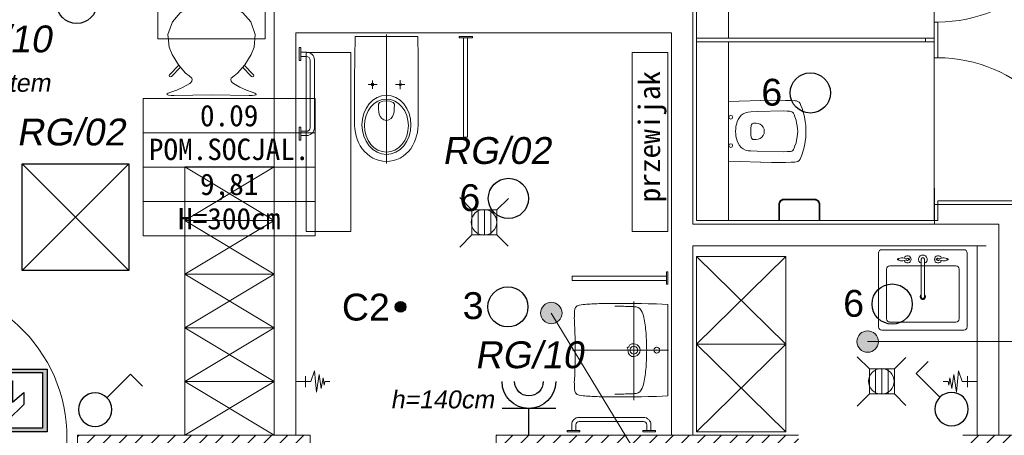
# Model space of a CAD drawing. Header units: millimetres. Extents: x 10621 to 19021, y -6486 to -3516.
# Tile 20 of 26: x 11978 to 12529, y -4439 to -4207. Entities that reach past the tile are written whole.
import ezdxf
from ezdxf.enums import TextEntityAlignment as Align

# ---------------------------------------------------------------- set-up
doc = ezdxf.new("R2010")
doc.units = ezdxf.units.MM
doc.linetypes.add('HIDDEN2', pattern=[4.7625, 3.175, -1.5875])
doc.layers.get('0').update_dxf_attribs({"color": 8, "lineweight": 15})
for name, color, linetype, lineweight in [('___ROK_01', 1, 'Continuous', 30), ('___ROK_02', 54, 'Continuous', 30), ('___ROK_03', 7, 'Continuous', 20), ('___ROK_05', 1, 'Continuous', 30), ('___ROK_Oświetlenie awaryjne', 6, 'Continuous', 30), ('___ROK_Oświetlenie ewakuacyjne', 6, 'Continuous', 30), ('_k_kreskowanie', 8, 'Continuous', 15), ('_k_opis', 8, 'Continuous', 15), ('_k_stolarka', 8, 'Continuous', 15), ('_k_tabela', 8, 'Continuous', 15), ('_k_wyposażenia', 8, 'Continuous', 15), ('_k_ściany', 8, 'Continuous', 15), ('Zarys', 8, 'HIDDEN2', 15)]:
    doc.layers.add(name, color=color, linetype=linetype, lineweight=lineweight)
doc.styles.add('GENERATED_STYLE_1', font='msgothic.ttc')
doc.styles.add('GENERATED_STYLE_2', font='msgothic.ttc')
doc.styles.get("Standard").update_dxf_attribs({"font": 'arial.ttf'})

# ---------------------------------------------------------------- blocks, each defined once
blk = doc.blocks.new('wc')
at = {"layer": '_k_wyposażenia', "ltscale": 20}
for p, q in [((0, 16.66), (23.9, 17.42)), ((0, -16.66), (0, 16.66)), ((23.9, 17.42), (17.87, 17.23)), ((31.9, 17.35), (23.9, 17.42)), ((23.9, 17.42), (31.9, 17.35)), ((34.93, 17.23), (31.9, 17.35)), ((31.9, 17.35), (34.93, 17.23)), ((37.04, 17.11), (34.93, 17.23)), ((34.93, 17.23), (37.04, 17.11)), ((37.88, 17.07), (37.04, 17.11)), ((37.04, 17.11), (37.88, 17.07)), ((38.71, 16.79), (37.88, 17.07)), ((37.88, 17.07), (38.71, 16.79)), ((39.43, 16.27), (38.71, 16.79)), ((38.71, 16.79), (39.43, 16.27)), ((12.47, 10.95), (15.98, 11.05)), ((30.6, 11.41), (15.98, 11.05)), ((32.75, 11.32), (30.6, 11.41)), ((34.25, 11.24), (32.75, 11.32)), ((34.85, 11.21), (34.25, 11.24)), ((35.44, 11.01), (34.85, 11.21)), ((35.95, 10.64), (35.44, 11.01)), ((39.99, 15.6), (39.43, 16.27)), ((39.43, 16.27), (39.99, 15.6)), ((40.43, 14.56), (39.99, 15.6)), ((39.99, 15.6), (40.43, 14.56)), ((41.06, 12.77), (40.43, 14.56)), ((40.43, 14.56), (41.06, 12.77)), ((41.86, 10.19), (41.06, 12.77)), ((41.06, 12.77), (41.86, 10.19)), ((4.76, 5.32), (5.33, 6.59)), ((5.33, 6.59), (6.1, 7.83)), ((6.1, 7.83), (7.11, 8.99)), ((7.11, 8.99), (8.16, 9.81)), ((8.16, 9.81), (9.46, 10.44)), ((9.46, 10.44), (10.94, 10.8)), ((10.94, 10.8), (12.47, 10.95)), ((36.35, 10.16), (35.95, 10.64)), ((36.66, 9.43), (36.35, 10.16)), ((37.11, 8.16), (36.66, 9.43)), ((37.68, 6.32), (37.11, 8.16)), ((38.04, 4.85), (37.68, 6.32)), ((42.38, 8.12), (41.86, 10.19)), ((41.86, 10.19), (42.38, 8.12)), ((42.86, 5.57), (42.38, 8.12)), ((42.38, 8.12), (42.86, 5.57)), ((43.09, 3.3), (42.86, 5.57)), ((42.86, 5.57), (43.09, 3.3)), ((3.9, 0), (3.97, 1.53)), ((3.9, 0), (3.97, -1.52)), ((3.97, 1.53), (4.11, 2.74)), ((4.11, 2.74), (4.37, 4.02)), ((4.37, 4.02), (4.76, 5.32)), ((15.38, 4.58), (14.01, 4.58)), ((38.38, 3.04), (38.04, 4.85)), ((38.55, 1.43), (38.38, 3.04)), ((38.62, 0), (38.55, 1.43)), ((38.62, 0), (38.55, -1.43)), ((43.2, 0), (43.09, 3.3)), ((43.09, 3.3), (43.2, 0)), ((43.09, -3.3), (43.2, 0)), ((43.2, 0), (43.09, -3.3)), ((3.97, -1.52), (4.11, -2.74)), ((4.11, -2.74), (4.37, -4.02)), ((4.37, -4.02), (4.76, -5.32)), ((4.76, -5.32), (5.33, -6.59)), ((15.38, -4.58), (14.01, -4.58)), ((38.04, -4.85), (37.68, -6.32)), ((38.38, -3.04), (38.04, -4.85)), ((38.55, -1.43), (38.38, -3.04)), ((42.86, -5.57), (43.09, -3.3)), ((43.09, -3.3), (42.86, -5.57)), ((5.33, -6.59), (6.1, -7.83)), ((6.1, -7.83), (7.11, -8.99)), ((7.11, -8.99), (8.16, -9.81)), ((8.16, -9.81), (9.46, -10.44)), ((9.46, -10.44), (10.94, -10.8)), ((10.94, -10.8), (12.47, -10.95)), ((12.47, -10.95), (15.98, -11.05)), ((35.95, -10.64), (35.44, -11.01)), ((36.35, -10.16), (35.95, -10.64)), ((36.66, -9.43), (36.35, -10.16)), ((37.11, -8.15), (36.66, -9.43)), ((37.68, -6.32), (37.11, -8.15)), ((41.06, -12.77), (41.86, -10.18)), ((41.86, -10.18), (41.06, -12.77)), ((41.86, -10.18), (42.38, -8.12)), ((42.38, -8.12), (41.86, -10.18)), ((42.38, -8.12), (42.86, -5.57)), ((42.86, -5.57), (42.38, -8.12)), ((30.6, -11.4), (15.98, -11.05)), ((32.75, -11.32), (30.6, -11.4)), ((34.25, -11.24), (32.75, -11.32)), ((34.85, -11.21), (34.25, -11.24)), ((35.44, -11.01), (34.85, -11.21)), ((38.71, -16.79), (39.43, -16.27)), ((39.43, -16.27), (38.71, -16.79)), ((39.43, -16.27), (39.99, -15.6)), ((39.99, -15.6), (39.43, -16.27)), ((39.99, -15.6), (40.43, -14.56)), ((40.43, -14.56), (39.99, -15.6)), ((40.43, -14.56), (41.06, -12.77)), ((41.06, -12.77), (40.43, -14.56)), ((0, -16.66), (23.9, -17.42)), ((23.9, -17.42), (17.87, -17.23)), ((23.9, -17.42), (31.9, -17.35)), ((31.9, -17.35), (23.9, -17.42)), ((31.9, -17.35), (34.93, -17.23)), ((34.93, -17.23), (31.9, -17.35)), ((34.93, -17.23), (37.04, -17.11)), ((37.04, -17.11), (34.93, -17.23)), ((37.04, -17.11), (37.88, -17.07)), ((37.88, -17.07), (37.04, -17.11)), ((37.88, -17.07), (38.71, -16.79)), ((38.71, -16.79), (37.88, -17.07))]:
    blk.add_line(p, q, dxfattribs=at)
for centre in [(1.19, 7.9), (1.19, -7.9)]:
    blk.add_circle(centre, 1.03, dxfattribs=at)
for centre, radius, start, end in [((39.95, 0), 27.5, 172.9459, 187.0541), ((14.01, 3.21), 1.38, 90, 172.9459), ((15.38, 0), 4.58, 270, 90), ((14.01, -3.21), 1.38, 187.0541, 270)]:
    blk.add_arc(centre, radius, start, end, dxfattribs=at)
blk = doc.blocks.new('dozownik na papier toaletowy')
at = {"layer": '_k_wyposażenia', "ltscale": 0.1}
for p, q in [((-11.5, -9), (-11.5, 0)), ((-11.5, 0), (-11.49, 0)), ((-11.49, 0), (-11.45, 0)), ((-11.45, 0), (-11.38, 0)), ((-11.38, 0), (-11.3, 0)), ((-11.3, 0), (-11.2, 0)), ((-11.2, 0), (-11.1, 0)), ((-11.1, 0), (-11.1, -9)), ((-11.1, 0), (11.1, 0)), ((11.1, -9), (11.1, 0)), ((11.1, 0), (11.2, 0)), ((11.2, 0), (11.3, 0)), ((11.3, 0), (11.38, 0)), ((11.38, 0), (11.45, 0)), ((11.45, 0), (11.49, 0)), ((11.49, 0), (11.5, 0)), ((11.5, 0), (11.5, -9)), ((-11.5, -9), (-11.49, -9)), ((-11.44, -9.55), (-11.5, -9)), ((-11.49, -9), (-11.45, -9)), ((-11.45, -9), (-11.38, -9)), ((-11.4, -9.78), (-11.44, -9.55)), ((-11.29, -10.08), (-11.4, -9.78)), ((-11.38, -9), (-11.3, -9)), ((-11.3, -9), (-11.2, -9)), ((-11.1, -10.5), (-11.29, -10.08)), ((-11.2, -9), (-11.1, -9)), ((-11.1, -9), (-11.01, -9.67)), ((-11.04, -10.58), (-11.1, -10.5)), ((-10.71, -11.02), (-11.04, -10.58)), ((-11.01, -9.67), (-10.75, -10.3)), ((-10.75, -10.3), (-10.34, -10.84)), ((-10.34, -10.84), (-9.8, -11.25)), ((9.8, -11.25), (10.34, -10.84)), ((10.34, -10.84), (10.75, -10.3)), ((11.04, -10.58), (10.71, -11.02)), ((10.75, -10.3), (11.01, -9.67)), ((11.01, -9.67), (11.1, -9)), ((11.1, -10.5), (11.04, -10.58)), ((11.1, -9), (11.2, -9)), ((11.29, -10.08), (11.1, -10.5)), ((11.2, -9), (11.3, -9)), ((11.4, -9.78), (11.29, -10.08)), ((11.3, -9), (11.38, -9)), ((11.38, -9), (11.45, -9)), ((11.44, -9.55), (11.4, -9.78)), ((11.5, -9), (11.44, -9.55)), ((11.45, -9), (11.49, -9)), ((11.49, -9), (11.5, -9)), ((-10.62, -11.12), (-10.71, -11.02)), ((-10.3, -11.39), (-10.62, -11.12)), ((-10, -11.6), (-10.3, -11.39)), ((-9.83, -11.68), (-10, -11.6)), ((-9.28, -11.9), (-9.83, -11.68)), ((-9.32, -11.88), (-9.83, -11.68)), ((-9.8, -11.25), (-9.17, -11.51)), ((-9.28, -11.9), (-9.36, -11.86)), ((-8.78, -11.98), (-9.28, -11.9)), ((-9.17, -11.51), (-8.5, -11.6)), ((-8.5, -12), (-8.78, -11.98)), ((-8.5, -11.6), (-8.5, -11.7)), ((-8.5, -11.6), (8.5, -11.6)), ((-8.5, -11.7), (-8.5, -11.8)), ((-8.5, -11.8), (-8.5, -11.88)), ((-8.5, -11.88), (-8.5, -11.95)), ((-8.5, -11.95), (-8.5, -11.99)), ((-8.5, -11.99), (-8.5, -12)), ((8.5, -12), (-8.5, -12)), ((8.5, -11.6), (9.17, -11.51)), ((8.5, -11.6), (8.5, -11.7)), ((8.5, -11.7), (8.5, -11.8)), ((8.5, -11.8), (8.5, -11.88)), ((8.5, -11.88), (8.5, -11.95)), ((8.5, -11.95), (8.5, -11.99)), ((8.78, -11.98), (8.5, -12)), ((8.5, -11.99), (8.5, -12)), ((9.28, -11.9), (8.78, -11.98)), ((9.17, -11.51), (9.8, -11.25)), ((9.83, -11.68), (9.28, -11.9)), ((10, -11.6), (9.83, -11.68)), ((10.3, -11.39), (10, -11.6)), ((10.62, -11.12), (10.3, -11.39)), ((10.71, -11.02), (10.62, -11.12))]:
    blk.add_line(p, q, dxfattribs=at)
blk = doc.blocks.new('kabiny')
at = {"layer": '_k_wyposażenia', "ltscale": 20}
blk.add_lwpolyline([(84, 7), (182, 7), (182, 25), (-20, 25), (-20, 7), (80, 7)], dxfattribs=at)
for points in [[(80, 25), (82, 25), (82, -103), (80, -103)], [(182, 25), (184, 25), (184, -108), (182, -108)], [(-20, 7), (80, 7), (80, -108), (-20, -108)], [(182, 7), (82, 7), (82, -108), (182, -108)]]:
    blk.add_lwpolyline(points, close=True, dxfattribs=at)
at = {"layer": '_k_wyposażenia'}
for points in [[(-20, -108), (-11, -108), (-11, -110), (-20, -110)], [(-9, -110), (-11, -110), (-11, -190), (-9, -190)], [(71, -108), (91, -108), (91, -110), (71, -110)], [(171, -110), (173, -110), (173, -190), (171, -190)], [(173, -108), (184, -108), (184, -110), (173, -110)]]:
    blk.add_lwpolyline(points, close=True, dxfattribs=at)
for centre, start, end in [((-9, -110), 268.5675, 0), ((171, -110), 180, 271.4325)]:
    blk.add_arc(centre, 80, start, end, dxfattribs=at)
at = {"layer": '_k_wyposażenia', "color": 6, "rotation": 270}
for p in [(29.87, 7), (131.87, 7)]:
    blk.add_blockref('wc', p, dxfattribs=at)
at = {"layer": '_k_wyposażenia', "rotation": 90}
blk.add_blockref('dozownik na papier toaletowy', (-20, -32.5), dxfattribs=at)
at = {"layer": '_k_wyposażenia', "xscale": -1, "rotation": 270}
blk.add_blockref('dozownik na papier toaletowy', (182, -32.5), dxfattribs=at)
blk = doc.blocks.new('WC NN')
at = {"layer": '_k_wyposażenia'}
for p, q in [((8.85, 44.66), (8.85, 47.81)), ((11.26, 44.66), (11.26, 47.81)), ((53.07, 47.81), (53.07, 44.66)), ((55.48, 47.81), (55.48, 44.66)), ((51.07, 42.66), (13.26, 42.66)), ((51.07, 40.25), (13.26, 40.25)), ((0, -17.55), (0, 17.55)), ((24.75, 7.73), (29.3, 7.73)), ((26.99, 5.1), (26.99, 10.25)), ((-1.05, 0), (71.08, 0)), ((26.99, -10.38), (26.99, -5.14)), ((24.46, -7.76), (29.55, -7.76))]:
    blk.add_line(p, q, dxfattribs=at)
for points in [[(6.25, 48.69), (6.25, 47.89), (13.56, 47.89), (13.56, 48.69), (6.25, 48.69)], [(50.77, 48.69), (50.77, 47.89), (58.08, 47.89), (58.08, 48.69), (50.77, 48.69)], [(0, 17.55), (11.96, 17.69), (23.92, 17.8), (47.83, 17.83), (49.83, 17.76), (51.78, 17.59), (53.74, 17.27), (55.66, 16.85), (57.55, 16.26), (59.41, 15.52), (61.15, 14.62), (62.83, 13.53), (64.34, 12.27), (65.73, 10.84), (66.96, 9.27), (68.01, 7.59), (68.85, 5.81), (69.48, 3.92), (69.86, 1.96), (70, 0), (69.86, -1.99), (69.48, -3.95), (68.85, -5.84), (68.01, -7.62), (66.96, -9.3), (65.73, -10.87), (64.34, -12.27), (62.83, -13.57), (61.15, -14.65), (59.41, -15.56), (57.55, -16.29), (55.66, -16.89), (53.74, -17.31), (51.78, -17.59), (49.83, -17.76), (47.83, -17.83), (23.92, -17.8), (11.96, -17.73), (0, -17.55)], [(65.98, -0.02), (65.66, 2.65), (64.72, 5.22), (63.2, 7.59), (61.15, 9.66), (58.64, 11.37), (55.79, 12.63), (52.7, 13.41), (49.48, 13.67), (46.26, 13.41), (43.16, 12.63), (40.31, 11.37), (37.81, 9.66), (35.75, 7.59), (34.23, 5.22), (33.29, 2.65), (32.97, -0.02), (33.29, -2.69), (34.23, -5.26), (35.75, -7.62), (37.81, -9.7), (40.31, -11.4), (43.16, -12.66), (46.26, -13.44), (49.48, -13.7), (52.7, -13.44), (55.79, -12.66), (58.64, -11.4), (61.15, -9.7), (63.2, -7.62), (64.72, -5.26), (65.66, -2.69), (65.98, -0.02)], [(64.72, 0), (64.44, 2.4), (63.59, 4.71), (62.23, 6.84), (60.38, 8.7), (58.14, 10.23), (55.58, 11.37), (52.8, 12.07), (49.91, 12.31), (47.02, 12.07), (44.25, 11.37), (41.69, 10.23), (39.44, 8.7), (37.6, 6.84), (36.23, 4.71), (35.39, 2.4), (35.11, 0), (35.39, -2.4), (36.23, -4.71), (37.6, -6.84), (39.44, -8.7), (41.69, -10.23), (44.25, -11.37), (47.02, -12.07), (49.91, -12.31), (52.8, -12.07), (55.58, -11.37), (58.14, -10.23), (60.38, -8.7), (62.23, -6.84), (63.59, -4.71), (64.44, -2.4), (64.72, 0)], [(37.9, -4.48), (36.89, -3.85), (36.29, -1.96), (36.08, 0), (36.29, 1.96), (36.89, 3.85), (37.9, 4.44), (40.73, 4.37), (42.13, 4.27), (43.53, 3.99), (44.86, 3.46), (46.01, 2.59), (46.75, 1.4), (47.03, 0), (46.75, -1.4), (46.01, -2.62), (44.86, -3.46), (43.53, -3.99), (42.13, -4.26), (40.73, -4.4), (37.9, -4.48)], [(27.73, -7.76), (26.71, -7.06), (26.47, -8.29), (27.52, -8.29)], [(0, -40.74), (0, -48.05), (0.79, -48.05), (0.79, -40.74), (0, -40.74)], [(0.79, -43.01), (0.79, -45.42), (56.34, -45.42), (56.34, -43.01), (0.79, -43.01)]]:
    blk.add_lwpolyline(points, dxfattribs=at)
blk.add_circle((26.98, 7.75), 0.752, dxfattribs=at)
for centre, radius, start, end in [((13.26, 44.66), 4.41, 180, 270), ((13.26, 44.66), 2, 180, 270), ((51.07, 44.66), 2, 270, 0), ((51.07, 44.66), 4.41, 270, 0)]:
    blk.add_arc(centre, radius, start, end, dxfattribs=at)
blk = doc.blocks.new('UMYWALKA NN')
at = {"layer": '_k_wyposażenia'}
for p, q in [((0, 0), (0, -56.37)), ((26.9, -0.35), (-26.9, -0.34)), ((-3.04, -6.84), (-3.04, -6.84)), ((-2.11, -6.84), (-2.11, -6.84)), ((-1.76, -6.84), (-1.76, -6.84)), ((-0.48, -6.84), (-0.48, -6.84)), ((0.89, -6.84), (0.89, -6.84)), ((1.82, -6.84), (1.82, -6.84)), ((2.17, -6.84), (2.17, -6.84)), ((3.1, -6.84), (3.1, -6.84)), ((43.96, -10.27), (47.11, -10.27)), ((39.55, -52.5), (39.55, -14.68)), ((41.96, -52.5), (41.96, -14.68)), ((43.96, -12.68), (47.11, -12.68)), ((-28.7, -20.34), (29.38, -20.34)), ((0, -24.4), (0, -24.4)), ((0, -24.4), (0, -24.4)), ((0, -54.84), (0, -54.84)), ((47.11, -54.5), (43.96, -54.5)), ((47.11, -56.91), (43.96, -56.91))]:
    blk.add_line(p, q, dxfattribs=at)
for points in [[(-38.8, -0.34), (-46.11, -0.34), (-46.11, -1.14), (-38.8, -1.14), (-38.8, -0.34)], [(-41.07, -1.14), (-43.48, -1.14), (-43.48, -56.68), (-41.07, -56.68), (-41.07, -1.14)], [(-26.9, -0.35), (-27.19, -6.95), (-27.33, -11.88), (-27.41, -15.77), (-27.45, -19), (-27.48, -21.75), (-27.5, -24.16), (-27.51, -26.3), (-27.51, -28.24), (-27.52, -29.26)], [(26.9, -0.35), (27.19, -6.96), (27.33, -11.88), (27.41, -15.77), (27.45, -19), (27.48, -21.75), (27.5, -24.16), (27.51, -26.31), (27.51, -28.24), (27.51, -29.26)], [(47.99, -7.68), (47.2, -7.68), (47.2, -14.99), (47.99, -14.99), (47.99, -7.68)], [(-0.01, -12.78), (-1.26, -12.79), (-2.51, -12.8), (-3.77, -12.83), (-5.02, -12.87), (-6.27, -12.92), (-7.52, -12.99), (-8.78, -13.06), (-10.03, -13.15), (-11.27, -13.26), (-12.52, -13.38), (-13.77, -13.52), (-14.86, -13.65), (-15.94, -13.8), (-17.03, -13.98), (-18.1, -14.19), (-19.17, -14.43), (-20.23, -14.71), (-21.28, -15.03), (-22.34, -15.42), (-23.4, -15.94), (-24.44, -16.75), (-25.18, -17.84), (-25.54, -18.87), (-25.49, -19.91), (-25.64, -21.01), (-25.68, -22.05), (-25.69, -23.07), (-25.74, -24.17), (-25.64, -25.26), (-25.82, -26.27), (-25.85, -27.38), (-25.88, -28.97), (-25.89, -30.23), (-25.9, -31.48)], [(0, -16.63), (-1.09, -16.87), (-2.12, -17.48), (-3.18, -18.34), (-3.51, -19.38), (-3.7, -20.49), (-3.64, -21.57), (-3.06, -22.61), (-2.03, -23.3), (-1.3, -24.32), (-0.27, -23.71)], [(0, -16.63), (1.09, -16.87), (2.12, -17.48), (3.18, -18.34), (3.5, -19.38), (3.7, -20.49), (3.64, -21.57), (2.98, -22.65), (1.97, -23.52), (0.89, -23.75), (-0.13, -23.83)], [(0, -12.78), (1.26, -12.79), (2.51, -12.8), (3.77, -12.83), (5.02, -12.87), (6.27, -12.92), (7.52, -12.99), (8.77, -13.06), (10.02, -13.15), (11.27, -13.26), (12.52, -13.38), (13.77, -13.52), (14.86, -13.65), (15.94, -13.8), (17.02, -13.98), (18.1, -14.19), (19.17, -14.43), (20.23, -14.71), (21.28, -15.03), (22.34, -15.42), (23.4, -15.94), (24.43, -16.75), (25.17, -17.84), (25.54, -18.87), (25.49, -19.91), (25.64, -21.01), (25.68, -22.05), (25.69, -23.07), (25.74, -24.17), (25.64, -25.26), (25.82, -26.27), (25.85, -27.38), (25.88, -28.97), (25.89, -30.23), (25.9, -31.48)], [(-27.52, -29.26), (-27.51, -30.31), (-27.51, -31.36), (-27.51, -32.41), (-27.5, -33.45), (-27.49, -34.5), (-27.48, -35.55), (-27.46, -36.6), (-27.45, -37.64), (-27.42, -38.69), (-27.4, -39.74), (-27.37, -40.79), (-27.34, -41.84), (-27.3, -42.88), (-27.25, -43.93), (-27.21, -44.98), (-27.15, -46.02), (-27.09, -47.07), (-27.03, -48.11), (-26.96, -49.16), (-26.87, -50.24), (-26.73, -51.31), (-26.48, -52.49), (-26, -53.62), (-25.2, -54.63), (-24.13, -55.12), (-23.02, -55.26), (-21.98, -55.2), (-20.95, -55.19), (-19.77, -55.27), (-18.76, -55.38), (-17.66, -55.29), (-16.52, -55.22), (-15.48, -55.21), (-14.44, -55.19), (-13.4, -55.11), (-12.11, -55.07), (-10.76, -55.02), (-9.42, -54.98), (-8.07, -54.95), (-6.73, -54.91), (-5.38, -54.89), (-4.04, -54.87), (-2.69, -54.86), (-1.35, -54.85), (0, -54.84)], [(27.51, -29.26), (27.51, -30.31), (27.51, -31.36), (27.51, -32.41), (27.5, -33.45), (27.49, -34.5), (27.48, -35.55), (27.46, -36.6), (27.44, -37.65), (27.42, -38.69), (27.4, -39.74), (27.37, -40.79), (27.33, -41.84), (27.3, -42.88), (27.25, -43.93), (27.21, -44.98), (27.15, -46.02), (27.09, -47.07), (27.03, -48.12), (26.96, -49.16), (26.87, -50.24), (26.73, -51.31), (26.48, -52.49), (26, -53.62), (25.2, -54.63), (24.13, -55.12), (23.02, -55.26), (21.98, -55.2), (20.95, -55.19), (19.76, -55.27), (18.76, -55.38), (17.65, -55.29), (16.52, -55.22), (15.48, -55.11), (14.29, -55.13), (13.29, -55.11), (12.1, -55.07), (10.76, -55.02), (9.41, -54.98), (8.07, -54.95), (6.72, -54.92), (5.38, -54.89), (4.03, -54.87), (2.69, -54.86), (1.34, -54.85), (0.22, -54.84)], [(47.99, -52.19), (47.2, -52.19), (47.2, -59.5), (47.99, -59.5), (47.99, -52.19)]]:
    blk.add_lwpolyline(points, dxfattribs=at)
blk.add_circle((-0.01, -6.84), 1.75, dxfattribs=at)
for centre, radius, start, end in [((43.96, -14.68), 4.41, 90, 180), ((43.96, -14.68), 2, 90, 180), ((0, -20.34), 2.3, 90, 270.00468), ((0, -20.34), 2.3, 269.99406, 90), ((43.96, -52.5), 4.41, 180, 270), ((43.96, -52.5), 2, 180, 270)]:
    blk.add_arc(centre, radius, start, end, dxfattribs=at)
blk = doc.blocks.new('Krzesło stylowe 01 20')
at = {"layer": '_k_wyposażenia'}
for p, q in [((3.1, 525.9), (0, 523.2)), ((0, 523.2), (2.2, 519.5)), ((2.2, 519.5), (7.7, 516)), ((9.7, 527.8), (3.1, 525.9)), ((7.7, 516), (22.4, 511.1)), ((23.9, 529.4), (9.7, 527.8)), ((22.4, 511.1), (55, 499.6)), ((40.1, 530.1), (23.9, 529.4)), ((250, 525.9), (40.1, 530.1)), ((55, 499.6), (91.2, 483.8)), ((250, 525.9), (459.9, 530.1)), ((445, 499.6), (408.8, 483.8)), ((477.6, 511.1), (445, 499.6)), ((459.9, 530.1), (476.1, 529.4)), ((476.1, 529.4), (490.3, 527.8)), ((492.3, 516), (477.6, 511.1)), ((490.3, 527.8), (496.9, 525.9)), ((497.8, 519.5), (492.3, 516)), ((496.9, 525.9), (500, 523.2)), ((500, 523.2), (497.8, 519.5)), ((91.2, 483.8), (127.7, 461.9)), ((127.7, 461.9), (134.6, 456.4)), ((134.6, 456.4), (140, 449.1)), ((140, 449.1), (141.9, 439.5)), ((360, 449.1), (358.1, 439.5)), ((365.4, 456.4), (360, 449.1)), ((372.3, 461.9), (365.4, 456.4)), ((408.8, 483.8), (372.3, 461.9)), ((15.7, 423.7), (13.5, 418.5)), ((13.5, 418.5), (15.6, 413.2)), ((15.6, 413.2), (67.4, 360.9)), ((20.9, 425.9), (15.7, 423.7)), ((26.1, 423.8), (20.9, 425.9)), ((26.1, 423.8), (77.2, 372.1)), ((105, 404), (64.3, 357.4)), ((124.4, 419.1), (105, 404)), ((140.4, 432.1), (124.4, 419.1)), ((141.9, 439.5), (140.4, 432.1)), ((358.1, 439.5), (359.6, 432.1)), ((359.6, 432.1), (375.6, 419.1)), ((375.6, 419.1), (395, 404)), ((395, 404), (435.7, 357.4)), ((473.9, 423.8), (422.8, 372.1)), ((484.4, 413.2), (432.6, 360.9)), ((473.9, 423.8), (479.1, 425.9)), ((479.1, 425.9), (484.3, 423.7)), ((484.3, 423.7), (486.5, 418.5)), ((486.5, 418.5), (484.4, 413.2)), ((64.3, 357.4), (29.1, 299.9)), ((435.7, 357.4), (470.9, 299.9)), ((29.1, 299.9), (12.5, 258.7)), ((470.9, 299.9), (487.5, 258.7)), ((12.5, 258.7), (5.5, 187.8)), ((487.5, 258.7), (494.5, 187.8)), ((5.5, 187.8), (31.1, 117.7)), ((494.5, 187.8), (468.9, 117.7)), ((31.1, 117.7), (75.1, 67)), ((468.9, 117.7), (424.9, 67)), ((75.1, 67), (128.2, 34.5)), ((424.9, 67), (371.8, 34.5)), ((67.5, 12.8), (65.3, 7.5)), ((65.3, 7.5), (67.5, 2.2)), ((103.4, 49.1), (67.5, 12.8)), ((67.5, 2.2), (72.7, 0)), ((72.7, 0), (77.9, 2.1)), ((113.9, 38.6), (77.9, 2.1)), ((103.7, 49.5), (103.4, 49.1)), ((116.8, 41.5), (113.9, 38.6)), ((128.2, 34.5), (187.5, 17.4)), ((250, 12.9), (187.5, 17.4)), ((250, 12.9), (312.5, 17.4)), ((371.8, 34.5), (312.5, 17.4)), ((383.2, 41.5), (386.1, 38.6)), ((386.1, 38.6), (422.1, 2.1)), ((396.3, 49.5), (396.6, 49.1)), ((396.6, 49.1), (432.5, 12.8)), ((427.3, 0), (422.1, 2.1)), ((432.5, 2.2), (427.3, 0)), ((432.5, 12.8), (434.7, 7.5)), ((434.7, 7.5), (432.5, 2.2))]:
    blk.add_line(p, q, dxfattribs=at)
blk = doc.blocks.new('zlew_1k')
at = {"layer": '_k_wyposażenia', "linetype": 'Continuous'}
for p, q in [((26301.3, 10128.5), (26301.3, 9409.7)), ((25776.3, 10058.3), (25776.3, 9548.3)), ((26256.3, 10078.3), (25796.3, 10078.3)), ((26276.3, 9548.3), (26276.3, 10058.3)), ((25826.3, 10008.3), (25826.3, 9598.3)), ((26156.3, 10028.3), (25846.3, 10028.3)), ((26176.3, 9598.3), (26176.3, 10008.3)), ((26218.2, 9814.1), (25981.2, 9814.1)), ((25981.2, 9814.1), (25995.2, 9814.1)), ((25981.2, 9792.5), (26218.2, 9792.5)), ((25995.2, 9792.5), (25981.2, 9792.5)), ((26191.8, 9814.2), (26218.2, 9814.1)), ((26218.2, 9792.5), (26191.8, 9792.5)), ((25846.3, 9578.3), (26156.3, 9578.3)), ((25796.3, 9528.3), (26256.3, 9528.3))]:
    blk.add_line(p, q, dxfattribs=at)
for centre, major_axis, start_param, end_param in [((25796.3, 10058.3), (14.1, 14.1), 0.785398, 2.356194), ((26256.3, 10058.3), (14.1, 14.1), 5.497787, 7.068583), ((25846.3, 10008.3), (14.1, 14.1), 0.785398, 2.356194), ((26156.3, 10008.3), (14.1, 14.1), 5.497787, 7.068583), ((26216.3, 9898.3), (16, 16), 1.141187, 6.712795), ((26258.1, 9932.4), (36.3, 36.3), 1.960645, 2.609596), ((26258.1, 9932.4), (36.3, 36.3), 2.609596, 2.663153), ((26258.1, 9932.4), (-36.3, 36.3), 1.038799, 1.092357), ((26170.6, 9898.5), (-30.2, 30.2), 4.063962, 4.372277), ((26170.6, 9898.5), (30.2, 30.2), 5.634758, 5.943073), ((26216.1, 9949.6), (-4.14, 4.14), -0.553648, 0.346445), ((26216.3, 9957.8), (-2.07, 2.07), 2.937426, 8.058148), ((26216.6, 9949.6), (4.14, 4.14), 5.93674, 6.836833), ((26262, 9898.5), (30.2, 30.2), 1.910909, 2.219223), ((26262, 9898.5), (30.2, 30.2), 1.910909, 2.219223), ((26174.6, 9932.4), (-36.3, 36.3), 3.67359, 4.32254), ((26174.6, 9932.4), (36.3, 36.3), 5.190828, 5.244386), ((26174.6, 9932.4), (36.3, 36.3), 5.190828, 5.244386), ((26216.3, 9898.4), (-4.83, 4.83), -0.271664, 4.984053), ((26216.3, 9898.4), (-4.83, 4.83), -0.271664, 4.984053), ((26216.3, 9888.8), (-2.08, 2.08), -0.433838, 5.146227), ((25983, 9803.3), (-11.5, 11.5), 4.653467, 9.4837), ((25983.1, 9803.3), (-7.78, 7.78), -0.610865, 2.181662), ((25983.1, 9803.3), (-7.78, 7.78), -0.610865, 2.181662), ((26216.3, 9803.3), (-19, 19), 1.200762, 6.652292), ((26216.3, 9803.3), (7.78, 7.78), 4.101524, 6.894051), ((26216.3, 9803.3), (7.78, 7.78), 4.101524, 6.894051), ((26216.3, 9708.3), (-16, 16), 2.711983, 8.283591), ((26258.1, 9674.2), (-36.3, 36.3), 0.531997, 1.180947), ((26258.1, 9674.2), (-36.3, 36.3), 0.478439, 0.531997), ((26258.1, 9674.2), (36.3, 36.3), 2.049236, 2.102793), ((26216.3, 9708.3), (-4.83, 4.83), 2.869929, 8.125645), ((26216.3, 9708.3), (-4.83, 4.83), 2.869929, 8.125645), ((26170.6, 9708.1), (-30.2, 30.2), 3.481705, 3.79002), ((26170.6, 9708.1), (30.2, 30.2), 5.052501, 5.360816), ((26216.3, 9717.8), (2.08, 2.08), 4.278551, 9.858616), ((26262, 9708.1), (-30.2, 30.2), 0.922369, 1.230684), ((26262, 9708.1), (-30.2, 30.2), 0.922369, 1.230684), ((26174.6, 9674.2), (36.3, 36.3), 5.102238, 5.751188), ((26174.6, 9674.2), (-36.3, 36.3), 4.180392, 4.23395), ((26174.6, 9674.2), (-36.3, 36.3), 4.180392, 4.23395), ((26216.1, 9657), (4.14, 4.14), 2.795147, 3.695241), ((26216.3, 9648.8), (2.07, 2.07), 1.36663, 6.487352), ((26216.6, 9657), (4.14, 4.14), 4.158741, 5.058834), ((25796.3, 9548.3), (-14.1, 14.1), 0.785398, 2.356194), ((25846.3, 9598.3), (-14.1, 14.1), 0.785398, 2.356194), ((26156.3, 9598.3), (-14.1, 14.1), 2.356194, 3.926991), ((26256.3, 9548.3), (-14.1, 14.1), 2.356194, 3.926991)]:
    blk.add_ellipse(centre, major_axis=major_axis, ratio=1, start_param=start_param, end_param=end_param, dxfattribs=at)
blk.add_point((25826.3, 10008.3), dxfattribs=at)
blk = doc.blocks.new('D_90')
at = {"layer": '_k_stolarka'}
for points in [[(135855.75, 36151.65), (135855.75, 36163.65), (135862.75, 36163.65), (135862.75, 36155.65), (135861.75, 36155.65), (135861.75, 36151.65), (135855.75, 36151.65)], [(135959.75, 36151.65), (135959.75, 36163.65), (135952.75, 36163.65), (135952.75, 36155.65), (135953.75, 36155.65), (135953.75, 36151.65), (135959.75, 36151.65)]]:
    blk.add_lwpolyline(points, dxfattribs=at)
blk.add_lwpolyline([(135861.75, 36151.65), (135865.75, 36151.65), (135865.75, 36061.65), (135861.75, 36061.65)], close=True, dxfattribs=at)
blk.add_lwpolyline([(135865.75, 36061.65, 0.441517), (135953.75, 36151.65)], format="xyb", dxfattribs=at)
at = {"layer": '_k_ściany'}
for points in [[(135855.75, 36151.65), (135855.75, 36163.65)], [(135959.75, 36151.65), (135959.75, 36163.65)]]:
    blk.add_lwpolyline(points, dxfattribs=at)
blk = doc.blocks.new('metryczka_80')
at = {"layer": '_k_opis', "ltscale": 0.1}
for points in [[(-80, 0), (0, 0), (0, -64), (-80, -64)], [(-80, -16), (0, -16), (0, -48), (-80, -48)]]:
    blk.add_lwpolyline(points, close=True, dxfattribs=at)
blk.add_lwpolyline([(-80, -32), (0, -32)], dxfattribs=at)
for tag, style, flags, p in [('ATR_NR_POM', 'GENERATED_STYLE_1', 4, (-40, -13)), ('ATR_POM', 'GENERATED_STYLE_2', 4, (-40, -28.71)), ('ATR_POW', 'GENERATED_STYLE_1', 12, (-40, -45)), ('ATR_WYS', 'GENERATED_STYLE_1', 4, (-40, -61))]:
    blk.add_attdef(tag, text='', height=10, dxfattribs=dict(at, style=style, flags=flags)).set_placement(p, align=Align.CENTER)
blk = doc.blocks.new('A$C30E42FEA')
at = {"layer": '_k_wyposażenia'}
for p, q in [((8.45, 0), (10.52, 6.13)), ((10.52, 6.13), (11.61, -5.82)), ((8.45, 0), (0, 0)), ((5.45, 3), (5.45, -3)), ((11.61, -5.82), (13.17, 4.06)), ((13.17, 4.06), (14.24, -3.87)), ((14.24, -3.87), (15.26, 2.04)), ((15.26, 2.04), (15.89, -1.91)), ((15.89, -1.91), (16.35, 0.04)), ((16.35, 0.04), (18.98, 0.04))]:
    blk.add_line(p, q, dxfattribs=at)
blk = doc.blocks.new('kratka_sc')
at = {"layer": '_k_wyposażenia', "flags": 128}
for points in [[(352121.24, 25947.58), (352114.84, 25953.98)], [(352135.24, 25947.58), (352142.06, 25954.41)], [(352124.74, 25947.58), (352124.74, 25933.58)], [(352128.24, 25947.58), (352128.24, 25933.58)], [(352131.74, 25947.58), (352131.74, 25933.58)], [(352121.24, 25933.58), (352114.89, 25927.24)], [(352135.24, 25933.58), (352142.06, 25926.76)]]:
    blk.add_lwpolyline(points, dxfattribs=at)
blk.add_lwpolyline([(352121.24, 25947.58), (352135.24, 25947.58), (352135.24, 25933.58), (352121.24, 25933.58)], close=True, dxfattribs=at)
at = {"layer": '_k_wyposażenia'}
blk.add_circle((352128.52, 25940.67), 7.15, dxfattribs=at)
blk = doc.blocks.new('1b')
at = {"layer": '___ROK_01', "ltscale": 0.5}
for p, q in [((-10793.89, -10260.07), (-10800, -10266.18)), ((-10781.87, -10272.09), (-10793.89, -10260.07))]:
    blk.add_line(p, q, dxfattribs=at)
blk.add_circle((-10775.86, -10278.1), 8.5, dxfattribs=at)
blk = doc.blocks.new('MF_Gniazdo IP44')
at = {"layer": '___ROK_05'}
blk.add_line((3685.42, 1605), (3685.42, 1620), dxfattribs=at)
blk.add_lwpolyline([(3670.42, 1620), (3700.42, 1620)], dxfattribs=at)
for radius in [15, 8]:
    blk.add_arc((3685.42, 1635), radius, 180, 0, dxfattribs=at)
blk = doc.blocks.new('DG')
at = {"layer": '___ROK_Oświetlenie ewakuacyjne', "linetype": 'ByBlock'}
h = blk.add_hatch(color=256, dxfattribs=at)
h.paths.add_polyline_path([(-0.92, 34.23), (69.08, 34.23), (69.08, -0.77), (-0.92, -0.77)])
h.paths.add_polyline_path([(1.54, 32.26), (66.63, 32.26), (66.63, 1.21), (1.54, 1.21)], flags=16)
at = {"layer": '___ROK_Oświetlenie ewakuacyjne'}
for p, q in [((12.09, 19.05), (20.78, 27.53)), ((20.78, 27.53), (29.47, 19.05)), ((57, 23.48), (50.5, 23.49)), ((60.56, 17.65), (57, 23.48)), ((12.09, 12.28), (12.09, 19.05)), ((18.37, 17.8), (12.09, 12.28)), ((18.37, 5.81), (18.37, 17.8)), ((29.47, 12.28), (23.19, 17.8)), ((23.19, 17.8), (23.19, 5.81)), ((29.47, 19.05), (29.47, 12.28)), ((47.27, 18.64), (42.7, 18.64)), ((42.7, 18.64), (42.7, 16.29)), ((47.27, 21.68), (47.27, 18.64)), ((49.38, 16.28), (49.38, 18.44)), ((49.38, 18.44), (50.94, 15.55)), ((56.23, 15.6), (53.21, 21.11)), ((53.21, 21.11), (55.91, 21.11)), ((55.91, 21.11), (58.82, 16.48)), ((58.82, 16.48), (60.56, 17.65)), ((42.7, 16.29), (49.38, 16.28)), ((50.94, 15.55), (46.32, 11.89)), ((46.32, 11.89), (46.32, 4.82)), ((48.88, 10.54), (53.52, 13.99)), ((53.52, 13.99), (53.51, 8.22)), ((56.23, 10.93), (56.23, 15.6)), ((23.19, 5.81), (18.37, 5.81)), ((48.88, 4.82), (48.88, 10.54)), ((53.51, 8.22), (60.78, 8.22)), ((60.79, 10.93), (56.23, 10.93)), ((60.78, 8.22), (60.79, 10.93)), ((46.32, 4.82), (48.88, 4.82)), ((46.75, 4.39), (49.31, 4.39))]:
    blk.add_line(p, q, dxfattribs=at)
at = {"layer": '___ROK_Oświetlenie ewakuacyjne', "lineweight": 40}
for p, q in [((42.7, 30.38), (59.77, 30.38)), ((42.7, 4.82), (42.7, 30.38)), ((59.77, 30.38), (59.77, 18.95)), ((59.77, 17.11), (59.77, 10.93)), ((59.77, 8.22), (59.77, 4.82)), ((42.7, 4.82), (44.51, 3.02)), ((48.13, 3.02), (44.51, 3.02)), ((46.75, 4.39), (48.13, 3.02)), ((49.31, 4.39), (50.69, 3.02)), ((61.58, 3.02), (50.69, 3.02)), ((59.77, 4.82), (61.58, 3.02))]:
    blk.add_line(p, q, dxfattribs=at)
at = {"layer": '___ROK_Oświetlenie ewakuacyjne'}
for points in [[(-0.92, 34.23), (69.08, 34.23), (69.08, -0.77), (-0.92, -0.77)], [(1.54, 32.26), (66.63, 32.26), (66.63, 1.21), (1.54, 1.21)]]:
    blk.add_lwpolyline(points, close=True, dxfattribs=at)
blk.add_circle((47.8, 24.52), 2.34, dxfattribs=at)
blk.add_arc((47.8, 24.52), 2.88, 259.4003, 339.1396, dxfattribs=at)
blk = doc.blocks.new('Oprawa Roma')
at = {"layer": '___ROK_01', "linetype": 'ByBlock'}
blk.add_lwpolyline([(389.83, 2380.96), (449.43, 2380.96), (449.43, 2321.36), (389.83, 2321.36)], close=True, dxfattribs=at)
for points in [[(389.83, 2380.96), (449.43, 2321.36)], [(389.83, 2321.36), (449.43, 2380.96)]]:
    blk.add_lwpolyline(points, dxfattribs=at)

msp = doc.modelspace()

# ---------------------------------------------------------------- hatches: boundary and pattern name
at = {"layer": '___ROK_02'}
msp.add_hatch(color=256, dxfattribs=at).paths.add_polyline_path([(12194.29, -4367.48, 1), (12188.29, -4367.48, 1)])
at = {"layer": '_k_kreskowanie', "ltscale": 2, "transparency": 33554687}
h = msp.add_hatch(dxfattribs=at)
h.set_pattern_fill('ANSI31', color=256, scale=2)
h.set_pattern_definition([(45, (8408.7215, -804.042), (-4.490128, 4.490128), [])])
h.paths.add_polyline_path([(12230.67, -4875.27), (12230.67, -4851.27), (12163.67, -4851.27), (12163.67, -4951.27), (12095.67, -4951.27), (12095.67, -4975.27), (12187.67, -4975.27), (12187.67, -4875.27)])
h.paths.add_polyline_path([(13229.67, -4168.27), (13253.67, -4168.27), (13253.67, -3961.27), (12622.67, -3961.27), (12622.67, -3985.27), (12722.67, -3985.27), (12722.67, -4211.27), (12740.67, -4211.27), (12740.67, -3985.27), (13229.67, -3985.27)])
h.paths.add_polyline_path([(13229.67, -4568.27), (13253.67, -4568.27), (13253.67, -4368.27), (13229.67, -4368.27)])
h.paths.add_polyline_path([(13175.17, -4951.27), (13175.17, -4975.27), (13253.67, -4975.27), (13253.67, -4768.27), (13229.67, -4768.27), (13229.67, -4951.27)])
h.paths.add_polyline_path([(12915.17, -4951.27), (12915.17, -4975.27), (13055.17, -4975.27), (13055.17, -4951.27)])
h.paths.add_polyline_path([(12655.17, -4951.27), (12655.17, -4975.27), (12795.17, -4975.27), (12795.17, -4951.27), (12740.67, -4951.27), (12740.67, -4607.27), (12722.67, -4607.27), (12722.67, -4951.27)])
h.paths.add_polyline_path([(12535.17, -4975.27), (12535.17, -4951.27), (12467.67, -4951.27), (12467.67, -4875.27), (12467.67, -4851.27), (12400.67, -4851.27), (12400.67, -4875.27), (12443.67, -4875.27), (12443.67, -4975.27)])
h.paths.add_polyline_path([(11408.67, -4685.27), (11432.67, -4685.27), (11432.67, -4607.27), (11408.67, -4607.27)])
h.paths.add_polyline_path([(11432.67, -4845.27), (11408.67, -4845.27), (11408.67, -4975.27), (11975.67, -4975.27), (11975.67, -4951.27), (11432.67, -4951.27)])
h.paths.add_polyline_path([(11432.67, -4142.07), (11408.67, -4142.07), (11408.67, -4219.67), (11432.67, -4219.67)])
h.paths.add_polyline_path([(11672.23, -3985.27), (11672.23, -3961.27), (11408.67, -3961.27), (11408.67, -4038.07), (11432.67, -4038.07), (11432.67, -3985.27)])
h.paths.add_polyline_path([(11972.69, -3985.27), (11972.69, -3961.27), (11792.23, -3961.27), (11792.23, -3985.27)])
h.paths.add_polyline_path([(12092.69, -3961.27), (12092.69, -3985.27), (12502.67, -3985.27), (12502.67, -3961.27)])
h.paths.add_polyline_path([(11500.67, -4457.27), (11500.67, -4439.27), (11432.67, -4439.27), (11432.67, -4379.67), (11408.67, -4379.67), (11408.67, -4457.27)])
h.paths.add_polyline_path([(11604.67, -4439.27), (11604.67, -4457.27), (11689.08, -4457.27), (11689.08, -4439.27)])
h.paths.add_polyline_path([(11906.69, -4457.27), (11906.69, -4439.27), (11793.08, -4439.27), (11793.08, -4457.27)])
h.paths.add_polyline_path([(12140.69, -4457.27), (12140.69, -4439.27), (12010.69, -4439.27), (12010.69, -4457.27)])
h.paths.add_polyline_path([(12505.67, -4439.27), (12505.67, -4457.27), (12740.67, -4457.27), (12740.67, -4315.27), (12722.67, -4315.27), (12722.67, -4439.27)])
h.paths.add_polyline_path([(12413.67, -4457.27), (12413.67, -4439.27), (12244.69, -4439.27), (12244.69, -4457.27)])
at = {"layer": '_k_opis', "ltscale": 0.1}
h = msp.add_hatch(color=256, dxfattribs=at)
h.dxf.hatch_style = 1
h.paths.add_polyline_path([(12275.57, -4376.92, 1), (12275.57, -4364.92, 1)])
h = msp.add_hatch(color=256, dxfattribs=at)
h.dxf.hatch_style = 1
h.paths.add_polyline_path([(12452.38, -4392.87, 1), (12452.38, -4380.87, 1)])

# ---------------------------------------------------------------- linework, layer by layer
at = {"layer": '___ROK_01', "linetype": 'ByBlock'}
for centre in [(12420.37, -4247.9), (12251.59, -4306.86), (12466.12, -4365.93)]:
    msp.add_circle(centre, 11.25, dxfattribs=at)
at = {"layer": '___ROK_02'}
msp.add_circle((12191.29, -4367.48), 3, dxfattribs=at)
at = {"layer": '___ROK_Oświetlenie awaryjne', "linetype": 'ByBlock'}
for centre in [(12010.29, -4197.9), (12251.29, -4367.48)]:
    msp.add_circle(centre, 11.2, dxfattribs=at)
at = {"layer": '_k_opis', "ltscale": 0.1}
for points in [[(12346.33, -4487.65), (12275.57, -4370.92)], [(12619.7, -4386.87), (12452.38, -4386.87)]]:
    msp.add_lwpolyline(points, dxfattribs=at)
for centre in [(12275.57, -4370.92), (12452.38, -4386.87)]:
    msp.add_circle(centre, 6, dxfattribs=at)
at = {"layer": '_k_wyposażenia'}
for points in [[(12055.65, -4157.68), (12115.65, -4157.68), (12115.65, -4217.68), (12055.65, -4217.68)], [(12138.51, -4225.35), (12163.51, -4225.35), (12163.51, -4325.35), (12138.51, -4325.35)], [(12340.69, -4225.35), (12320.69, -4225.35), (12320.69, -4325.35), (12340.69, -4325.35)], [(12070.69, -4319.27), (12120.69, -4319.27), (12120.69, -4289.27), (12070.69, -4289.27)], [(12070.69, -4349.27), (12120.69, -4349.27), (12120.69, -4319.27), (12070.69, -4319.27)], [(12356.65, -4388.27), (12356.65, -4339.27), (12406.65, -4339.27), (12406.65, -4388.27)], [(12070.69, -4379.27), (12120.69, -4379.27), (12120.69, -4349.27), (12070.69, -4349.27)], [(12070.69, -4409.27), (12120.69, -4409.27), (12120.69, -4379.27), (12070.69, -4379.27)], [(12356.65, -4437.27), (12356.65, -4388.27), (12406.65, -4388.27), (12406.65, -4437.27)], [(12070.69, -4439.27), (12120.69, -4439.27), (12120.69, -4409.27), (12070.69, -4409.27)]]:
    msp.add_lwpolyline(points, close=True, dxfattribs=at)
for points in [[(12070.69, -4319.27), (12120.69, -4289.27), (12120.69, -4319.27), (12070.69, -4289.27)], [(12354.69, -4321.27), (12489.69, -4321.27), (12489.69, -4301.13)], [(12070.69, -4349.27), (12120.69, -4319.27), (12120.69, -4349.27), (12070.69, -4319.27)], [(12356.65, -4339.27), (12406.65, -4388.27), (12356.65, -4388.27), (12406.65, -4339.27)], [(12070.69, -4379.27), (12120.69, -4349.27), (12120.69, -4379.27), (12070.69, -4349.27)], [(12070.69, -4409.27), (12120.69, -4379.27), (12120.69, -4409.27), (12070.69, -4379.27)], [(12356.65, -4388.27), (12406.65, -4437.27), (12356.65, -4437.27), (12406.65, -4388.27)], [(12070.69, -4439.27), (12120.69, -4409.27), (12120.69, -4439.27), (12070.69, -4409.27)]]:
    msp.add_lwpolyline(points, dxfattribs=at)
at = {"layer": '_k_ściany'}
for points in [[(12342.69, -4086.27), (12342.69, -3985.27), (12354.69, -3985.27), (12354.69, -4321.27)], [(12132.69, -4333.27), (12132.69, -4439.27), (12120.69, -4439.27), (12120.69, -4089.27)], [(12132.69, -4214.27), (12132.69, -4321.27)], [(12334.69, -4439.27), (12342.69, -4439.27), (12342.69, -4214.27), (12132.69, -4214.27), (12132.69, -4439.27), (12140.69, -4439.27)], [(12132.69, -4214.27), (12342.69, -4214.27)], [(12354.69, -4333.27), (12354.69, -4439.27), (12342.69, -4439.27), (12342.69, -4214.27)], [(12525.67, -4439.27), (12525.67, -4321.27), (12354.69, -4321.27)], [(12513.67, -4439.27), (12513.67, -4333.27), (12354.69, -4333.27)], [(12010.69, -4439.27), (12140.69, -4439.27)], [(12010.69, -4457.27), (12010.69, -4439.27)], [(12140.69, -4457.27), (12140.69, -4439.27)], [(12244.69, -4439.27), (12413.67, -4439.27)], [(12244.69, -4457.27), (12244.69, -4439.27)], [(12505.67, -4439.27), (12722.67, -4439.27)]]:
    msp.add_lwpolyline(points, dxfattribs=at)

# ---------------------------------------------------------------- block references
at = {"xscale": -1}
for p in [(364366.43, -30260.85), (364588.6, -30349.76)]:
    msp.add_blockref('kratka_sc', p, dxfattribs=at)
at = {"layer": '___ROK_01', "linetype": 'ByBlock'}
msp.add_blockref('Oprawa Roma', (11590.01, -6668.5), dxfattribs=at)
at = {"layer": '___ROK_01', "xscale": -1.1, "yscale": 1.1, "zscale": 1.1, "rotation": 89.99999999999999}
msp.add_blockref('1b', (1193.41, -16278.07), dxfattribs=at)
at = {"layer": '___ROK_01', "xscale": -1.1, "yscale": 1.1, "zscale": 1.1}
msp.add_blockref('1b', (167.12, 6880.99), dxfattribs=at)
at = {"layer": '___ROK_05', "xscale": -1}
msp.add_blockref('MF_Gniazdo IP44', (15948.45, -6044.27), dxfattribs=at)
at = {"layer": '___ROK_Oświetlenie ewakuacyjne', "color": 1, "linetype": 'ByBlock', "rotation": 179.9999999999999}
msp.add_blockref('DG', (11992.77, -4403.03), dxfattribs=at)
at = {"layer": '_k_tabela', "ltscale": 0.1}
ref = msp.add_blockref('metryczka_80', (12143.5, -4250.96), dxfattribs=dict(at, xscale=1.2, yscale=1.2, zscale=1.2))
ref.add_attrib('ATR_POW', '9,81', dxfattribs={"layer": '_k_opis', "ltscale": 0.1, "height": 12, "style": 'GENERATED_STYLE_1'}).set_placement((12095.5, -4304.96), align=Align.CENTER)
ref.add_attrib('ATR_NR_POM', '0.09', dxfattribs={"layer": '_k_opis', "ltscale": 0.1, "height": 12, "style": 'GENERATED_STYLE_1'}).set_placement((12095.5, -4266.56), align=Align.CENTER)
ref.add_attrib('ATR_POM', 'POM.SOCJAL.', dxfattribs={"layer": '_k_opis', "ltscale": 0.1, "height": 12, "style": 'GENERATED_STYLE_2'}).set_placement((12095.5, -4285.42), align=Align.CENTER)
ref.add_attrib('ATR_WYS', 'H=300cm', dxfattribs={"layer": '_k_opis', "ltscale": 0.1, "height": 12, "style": 'GENERATED_STYLE_1'}).set_placement((12095.5, -4324.16), align=Align.CENTER)
at = {"layer": '_k_wyposażenia', "linetype": 'Continuous', "xscale": 0.1, "yscale": 0.1, "zscale": 100, "rotation": 180}
msp.add_blockref('Krzesło stylowe 01 20', (12110.65, -4196.38), dxfattribs=at)
at = {"layer": '_k_wyposażenia', "color": 6, "xscale": -1, "rotation": 89.99999999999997}
msp.add_blockref('WC NN', (12183.38, -4216.27), dxfattribs=at)
at = {"layer": '_k_wyposażenia', "color": 6, "xscale": 0.95, "yscale": 0.95, "zscale": 0.95, "rotation": 270}
msp.add_blockref('UMYWALKA NN', (12341.02, -4391.68), dxfattribs=at)
at = {"layer": '_k_ściany', "color": 3, "rotation": 89.99999999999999}
msp.add_blockref('kabiny', (12381.67, -4299.27), dxfattribs=at)
at = {"layer": '_k_ściany', "ltscale": 2, "xscale": 0.09000000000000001, "yscale": 0.09000000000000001, "zscale": 0.09000000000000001, "rotation": 90.00000000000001}
msp.add_blockref('zlew_1k', (13365.54, -6700.39), dxfattribs=at)
at = {"layer": '_k_ściany', "ltscale": 2, "xscale": -1, "rotation": 180}
msp.add_blockref('D_90', (-123949.06, 31706.38), dxfattribs=at)
at = {"layer": 'Zarys'}
msp.add_blockref('A$C30E42FEA', (12132.69, -4409.27), dxfattribs=at)
at = {"layer": 'Zarys', "xscale": -1}
msp.add_blockref('A$C30E42FEA', (12513.67, -4409.27), dxfattribs=at)

# ---------------------------------------------------------------- texts
at = {"layer": '___ROK_01', "linetype": 'ByBlock'}
for p in [(12392.98, -4254.99), (12224.2, -4313.95), (12438.73, -4373.02)]:
    msp.add_text('6', height=15, dxfattribs=at).set_placement(p)
at = {"layer": '___ROK_02'}
msp.add_text('C2', height=15, dxfattribs=at).set_placement((12158.51, -4375.11))
at = {"layer": '___ROK_03', "oblique": 10}
for s, p in [('RG/10', (11935.45, -4225.21)), ('RG/02', (11976.62, -4277.24)), ('RG/02', (12214.55, -4287.59)), ('RG/10', (12232.77, -4401.76))]:
    msp.add_text(s, height=15, dxfattribs=at).set_placement(p)
at = {"layer": '___ROK_05', "oblique": 10}
for s, p in [('h=nad blatem', (11910.45, -4247.25)), ('h=140cm', (12185.67, -4424.21))]:
    msp.add_text(s, height=10, dxfattribs=at).set_placement(p)
at = {"layer": '___ROK_Oświetlenie awaryjne', "linetype": 'ByBlock'}
msp.add_text('3', height=15, dxfattribs=at).set_placement((12226.04, -4374.28))
at = {"layer": '_k_opis', "insert": (12340, -4272.32), "char_height": 12, "width": 6.562500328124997e-15, "attachment_point": 8, "rotation": 90, "style": 'GENERATED_STYLE_1'}
msp.add_mtext('przewijak', dxfattribs=at)

doc.saveas('drawing.dxf')
